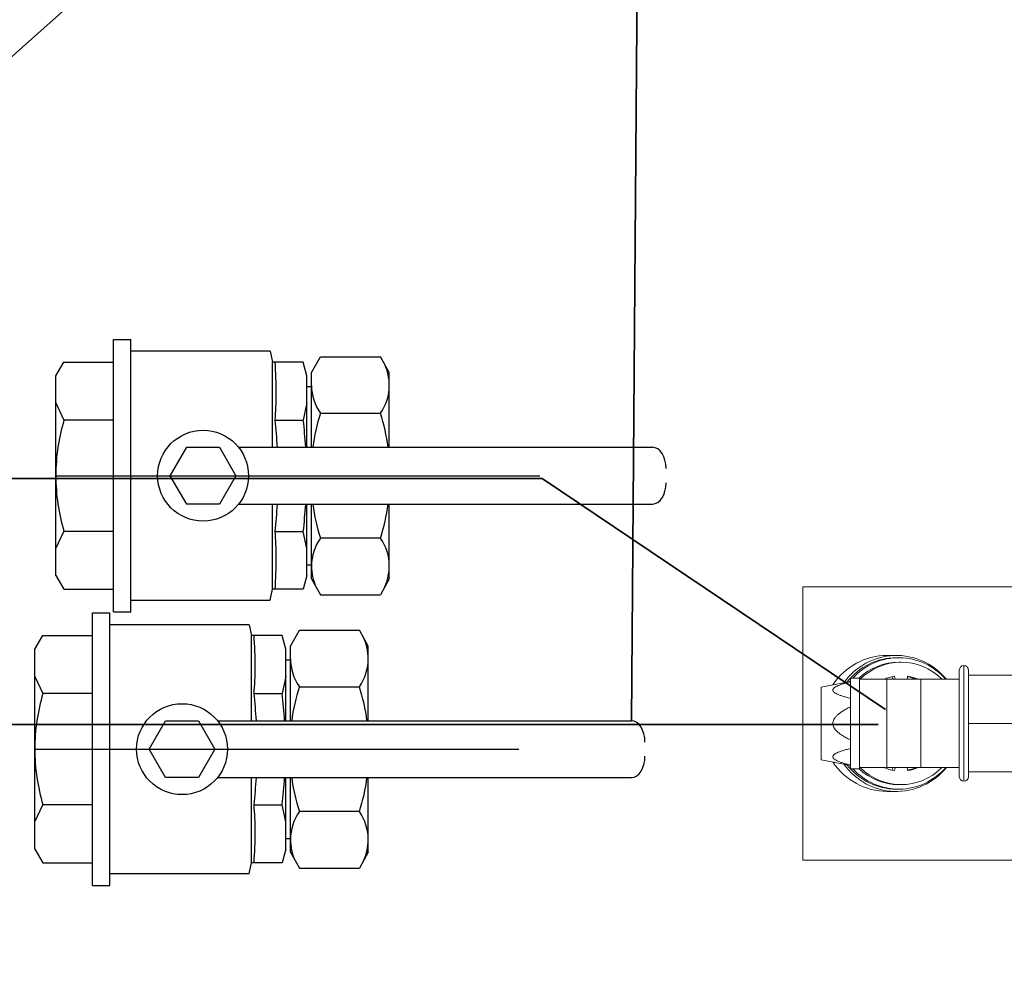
# Model space of a CAD drawing. Header units: centimetres. Extents: x -122 to 72759, y 3298 to 43172.
# Tile 168 of 243: x 30775 to 30798, y 17141 to 17163. Entities that reach past the tile are written whole.
import ezdxf
from ezdxf import colors
from ezdxf.entities.mleader import LeaderData, LeaderLine
from ezdxf.enums import TextEntityAlignment as Align
from ezdxf.lldxf.tags import DXFTag
from ezdxf.math import Vec2, Vec3

# ---------------------------------------------------------------- set-up
doc = ezdxf.new("R2010")
doc.units = ezdxf.units.CM
doc.header["$MEASUREMENT"] = 0
doc.linetypes.add('CONTINOUS', pattern=[0])
doc.layers.get('0').update_dxf_attribs({"lineweight": 5})
for name, color, linetype, lineweight in [('2DH_OBJ', 7, 'Continuous', 25), ('IS-urządzenia', 7, 'Continuous', 20), ('IS_Powrót', 5, 'DASH', 35), ('IS_Text_Odbiornikow_Therm', 7, 'Continuous', 5), ('IS_Zasilanie', 1, 'SOLID', 35), ('S_GAZ-opis', 7, 'CONTINOUS', 18)]:
    doc.layers.add(name, color=color, linetype=linetype, lineweight=lineweight)
doc.layers.add('IS_Opisy_działek_Therm', color=7, linetype='SOLID', lineweight=5, true_color=0x000000)
doc.styles.add('Arial-sanit', font='arial.ttf')
doc.styles.add('CP_ATTR', font='ROMANS.SHX')
doc.styles.add('IS_KS_wewn_opis', font='ARIALN.TTF', dxfattribs={"width": 0.8, "height": 18})
tags = doc.linetypes.add('DASH', pattern=[15, 10, -5]).pattern_tags.tags
tags[6:7] = [DXFTag(74, 4), DXFTag(75, 0), DXFTag(340, '0'), DXFTag(46, 0.0), DXFTag(50, 0.0), DXFTag(44, 0.0), DXFTag(45, 0.0)]
tags[4:5] = [DXFTag(74, 4), DXFTag(75, 0), DXFTag(340, '0'), DXFTag(46, 0.0), DXFTag(50, 0.0), DXFTag(44, 0.0), DXFTag(45, 0.0)]
tags = doc.linetypes.add('SOLID', pattern=[10, 10, 0]).pattern_tags.tags
tags[6:7] = [DXFTag(74, 4), DXFTag(75, 0), DXFTag(340, '0'), DXFTag(46, 0.0), DXFTag(50, 0.0), DXFTag(44, 0.0), DXFTag(45, 0.0)]
tags[4:5] = [DXFTag(74, 4), DXFTag(75, 0), DXFTag(340, '0'), DXFTag(46, 0.0), DXFTag(50, 0.0), DXFTag(44, 0.0), DXFTag(45, 0.0)]

# ---------------------------------------------------------------- blocks, each defined once
blk = doc.blocks.new('A$C7B9562D5')
at = {"color": 0, "linetype": 'Continuous', "lineweight": 0}
for p, q in [((73.56, 84.01), (130, 84.01)), ((73.56, 84.01), (130, 84.01)), ((130, 23.71), (130, 84.01)), ((108.34, 67.36), (108.86, 67.36)), ((108.86, 68.36), (109.37, 68.36)), ((109.37, 68.86), (111.44, 68.86)), ((93.5, 42.11), (93.5, 65.61)), ((93.5, 42.11), (93.5, 65.61)), ((94.5, 41.11), (94.5, 66.61)), ((94.5, 41.11), (94.5, 66.61)), ((95.5, 42.11), (95.5, 65.61)), ((95.5, 42.11), (95.5, 65.61)), ((78.78, 64.51), (93.5, 64.51)), ((95.5, 63.61), (104, 63.61)), ((95.5, 63.61), (104, 63.61)), ((111.5, 63.61), (104, 63.61)), ((104, 53.86), (104, 63.61)), ((111.5, 63.61), (104, 63.61)), ((104, 53.86), (104, 63.61)), ((111.5, 63.61), (117.5, 63.61)), ((111.5, 53.86), (111.5, 63.61)), ((111.5, 53.86), (111.5, 63.61)), ((111.5, 63.61), (117.5, 63.61)), ((117.5, 43.86), (117.5, 63.86)), ((117.5, 63.86), (119.5, 63.86)), ((117.5, 43.86), (117.5, 63.86)), ((117.5, 63.86), (119.5, 63.86)), ((119.5, 43.86), (119.5, 63.86)), ((119.5, 43.86), (119.5, 63.86)), ((126, 61.86), (119.5, 63.11)), ((126, 61.86), (119.5, 63.11)), ((126, 45.86), (126, 61.86)), ((126, 45.86), (126, 61.86)), ((79.5, 53.86), (93.5, 53.86)), ((79.5, 53.86), (93.5, 53.86)), ((104, 44.11), (104, 53.86)), ((111.5, 44.11), (111.5, 53.86)), ((111.5, 44.11), (111.5, 53.86)), ((126, 45.86), (119.5, 44.61)), ((126, 45.86), (119.5, 44.61)), ((95.5, 44.11), (104, 44.11)), ((95.5, 44.11), (104, 44.11)), ((111.5, 44.11), (104, 44.11)), ((111.5, 44.11), (104, 44.11)), ((111.5, 44.11), (117.5, 44.11)), ((111.5, 44.11), (117.5, 44.11)), ((117.5, 43.86), (119.5, 43.86)), ((117.5, 43.86), (119.5, 43.86)), ((78.78, 43.21), (93.5, 43.21)), ((108.34, 40.36), (108.86, 40.36)), ((108.86, 39.36), (109.37, 39.36)), ((109.37, 38.86), (111.44, 38.86)), ((73.56, 23.71), (130, 23.71)), ((73.56, 23.71), (130, 23.71))]:
    blk.add_line(p, q, dxfattribs=at)
for centre, start, end in [((94.5, 65.61), 90, 180), ((94.5, 65.61), 90, 180), ((94.5, 42.11), 270, 0), ((94.5, 42.11), 270, 0)]:
    blk.add_arc(centre, 1, start, end, dxfattribs=at)
at = {"color": 0, "linetype": 'Continuous', "lineweight": 0, "extrusion": (0, 0, -1)}
for centre, start, end in [((-94.5, 65.61), 90, 180), ((-94.5, 65.61), 90, 180), ((-94.5, 42.11), 270, 0), ((-94.5, 42.11), 270, 0)]:
    blk.add_arc(centre, 1, start, end, dxfattribs=at)
for centre, major_axis, start_param, end_param in [((109.37, 53.86), (0, 15), -0.863212, 0.930358), ((109.37, 53.86), (0, 15), -0.863212, 0.930358), ((108.86, 53.86), (0, 14.5), -0.833331, 0.809784), ((108.86, 53.86), (0, 14.5), -0.833331, 0.809784), ((109.37, 53.86), (0, 14.5), 0, 0.892306), ((109.37, 53.86), (0, 14.5), 0, 0.892306), ((111.44, 53.86), (0, 15), 0, 0.968026), ((111.44, 53.86), (0, 15), 0, 0.968026), ((108.34, 64.36), (0, 1.5), -2.094395, -1.642286), ((108.34, 64.36), (0, 1.5), -2.094395, -1.642286), ((108.34, 64.36), (0, -1.5), -1.499307, -1.047198), ((108.34, 64.36), (0, -1.5), -1.499307, -1.047198), ((108.86, 64.36), (0, -1.5), -1.439275, -1.047198), ((108.86, 64.36), (0, -1.5), -1.439275, -1.047198), ((108.86, 53.86), (0, -14.5), -2.278336, -2.259722), ((108.86, 53.86), (0, -14.5), -2.278336, -2.259722), ((109.37, 53.86), (0, -15), -0.930358, 0.863212), ((109.37, 53.86), (0, -15), -0.930358, 0.863212), ((108.86, 53.86), (0, -14.5), -0.809784, 0.833331), ((108.86, 53.86), (0, -14.5), -0.809784, 0.833331), ((108.34, 43.36), (0, 1.5), -1.499307, -1.047198), ((109.37, 53.86), (0, -14.5), -0.892306, 0), ((109.37, 53.86), (0, -14.5), -0.892306, 0), ((108.34, 43.36), (0, -1.5), -2.094395, -1.642286), ((108.86, 43.36), (0, -1.5), -2.094395, -1.702318), ((111.44, 53.86), (0, -15), -0.968026, 0), ((111.44, 53.86), (0, -15), -0.968026, 0), ((108.86, 53.86), (0, -14.5), -0.881871, -0.863256), ((108.86, 53.86), (0, -14.5), -0.881871, -0.863256)]:
    blk.add_ellipse(centre, major_axis=major_axis, ratio=0.965926, start_param=start_param, end_param=end_param, dxfattribs=at)
at = {"color": 0, "linetype": 'Continuous', "lineweight": 0}
for centre, major_axis, start_param, end_param in [((108.34, 53.86), (0, 13.5), -0.763786, 0.763786), ((108.34, 53.86), (0, 13.5), -0.763786, 0.763786), ((108.86, 53.86), (0, 13.5), -0.736624, 0), ((108.86, 53.86), (0, 13.5), -0.736624, 0), ((108.34, 53.86), (0, 10.5), 0.142979, 0.380251), ((108.34, 53.86), (0, 10.5), 0.142979, 0.380251), ((108.86, 53.86), (0, 10.5), 0.193874, 0.380251), ((108.86, 53.86), (0, 10.5), 0.193874, 0.380251), ((108.34, 53.86), (0, 10.5), -0.380251, -0.142979), ((108.34, 53.86), (0, -13.5), -0.763786, 0.763786), ((108.34, 53.86), (0, -13.5), -0.763786, 0.763786), ((108.34, 53.86), (0, -10.5), -0.380251, -0.142979), ((108.34, 53.86), (0, -10.5), -0.380251, -0.142979), ((108.86, 53.86), (0, -10.5), -0.380251, -0.193874), ((108.86, 53.86), (0, -10.5), -0.380251, -0.193874), ((108.86, 53.86), (0, -13.5), 0, 0.736624), ((108.86, 53.86), (0, -13.5), 0, 0.736624), ((108.34, 53.86), (0, -10.5), 0.142979, 0.380251), ((108.34, 53.86), (0, -10.5), 0.142979, 0.380251)]:
    blk.add_ellipse(centre, major_axis=major_axis, ratio=0.965926, start_param=start_param, end_param=end_param, dxfattribs=at)
for points in [[(119.5, 59.4), (126.98, 61.22), (119.5, 63.04)], [(119.5, 59.4), (126.98, 61.22), (119.5, 63.04)], [(119.5, 50.21), (126.98, 53.86), (119.5, 57.51)], [(119.5, 50.21), (126.98, 53.86), (119.5, 57.51)], [(119.5, 44.67), (126.98, 46.5), (119.5, 48.32)], [(119.5, 44.67), (126.98, 46.5), (119.5, 48.32)]]:
    blk.add_rational_spline(points, [1.01083423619, 1.10002549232, 1.01083423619], degree=2, dxfattribs=at)
blk = doc.blocks.new('_None')
blk = doc.blocks.new('_Closed')
at = {"color": 0, "linetype": 'ByBlock', "lineweight": -2}
for p, q in [((-1, 0.1667), (0, 0)), ((-1, 0.1667), (-1, -0.1667)), ((0, 0), (-1, -0.1667)), ((0, 0), (-1, 0))]:
    blk.add_line(p, q, dxfattribs=at)
blk = doc.blocks.new('G$CA64AE2BC')
for p, q in [((-2.376, 3.5), (-2.7, 3.306)), ((-2.7, 3.306), (-2.7, 2.127)), ((-2.376, 3.5), (2.376, 3.5)), ((-1.729, 3.5), (-1.323, 3.306)), ((-1.323, 2.127), (-1.323, 3.306)), ((0, 3.5), (0, -8)), ((1.729, 3.5), (1.323, 3.306)), ((1.323, 2.127), (1.323, 3.306)), ((2.376, 3.5), (2.7, 3.306)), ((2.7, 3.306), (2.7, 2.127)), ((-3.239, 2.127), (3.239, 2.127)), ((-3.239, 2.127), (-3.239, 1.716)), ((3.239, 2.127), (3.239, 1.716)), ((-3.239, 1.716), (3.239, 1.716)), ((-2.958, 1.716), (-2.958, -1.592)), ((2.958, -1.592), (2.958, 1.716)), ((-0.675, 0.39), (0, 0.779)), ((0, 0.779), (0.675, 0.39)), ((-0.675, -0.39), (-0.675, 0.39)), ((0.675, 0.39), (0.675, -0.39)), ((0, -0.779), (-0.675, -0.39)), ((0.675, -0.39), (0, -0.779)), ((-0.675, -0.843), (-0.675, -10.679)), ((0.675, -0.843), (0.675, -10.679)), ((-2.958, -1.592), (-2.7, -1.648)), ((2.958, -1.592), (2.7, -1.648)), ((-2.7, -2.381), (-2.7, -1.648)), ((-2.7, -1.648), (-0.675, -1.648)), ((-1.323, -1.711), (-1.323, -2.381)), ((0.675, -1.648), (2.7, -1.648)), ((1.323, -1.711), (1.323, -2.381)), ((2.7, -2.381), (2.7, -1.648)), ((-2.376, -2.464), (-2.7, -2.381)), ((-2.376, -2.464), (-0.675, -2.464)), ((-2.12, -2.464), (-2.12, -2.575)), ((-1.729, -2.464), (-1.323, -2.381)), ((0.675, -2.464), (2.376, -2.464)), ((1.729, -2.464), (1.323, -2.381)), ((2.12, -2.464), (2.12, -2.575)), ((2.376, -2.464), (2.7, -2.381)), ((-2.45, -2.575), (-2.829, -2.787)), ((-2.829, -2.787), (-2.829, -4.213)), ((-2.45, -2.575), (-0.675, -2.575)), ((-1.485, -4.213), (-1.485, -2.787)), ((0.675, -2.575), (2.45, -2.575)), ((1.485, -2.787), (1.485, -4.213)), ((2.45, -2.575), (2.829, -2.787)), ((2.829, -2.787), (2.829, -4.213)), ((-2.45, -4.425), (-2.829, -4.213)), ((-2.45, -4.425), (-0.675, -4.425)), ((0.675, -4.425), (2.45, -4.425)), ((2.45, -4.425), (2.829, -4.213))]:
    blk.add_line(p, q)
blk.add_circle((0, 0), 1.08)
for centre, major_axis, ratio, start_param, end_param in [((0.009, 1.163), (3.335, 0), 0.700858, 1.57347, 1.981618), ((-0.009, 1.163), (3.335, 0), 0.700858, 1.159975, 1.568122), ((-1.945, -1.243), (2.307, 0), 0.214533, 4.378938, 4.712393), ((-1.945, -1.243), (1.896, 0), 0.261045, -1.570792, -1.236579), ((0.204, -0.795), (3.824, 0), 0.261045, 4.301568, 4.480366), ((-0.204, -0.795), (3.824, 0), 0.261045, -1.338774, -1.159975), ((1.945, -1.243), (1.896, 0), 0.261045, 4.378172, 4.712385), ((1.945, -1.243), (2.307, 0), 0.214533, 4.712385, 5.04584), ((0.204, -1.466), (3.824, 0), 0.261045, 4.301568, 4.480366), ((-0.204, -1.466), (3.824, 0), 0.261045, -1.338774, -1.159975), ((-2.138, -3.847), (0, 1.272), 0.98529, 0.004995, 0.411526), ((-2.144, -3.791), (0, 1.216), 0.959459, -0.600118, 0), ((-0.168, -7.12), (0, 4.545), 0.959459, 0.116569, 0.306968), ((0.168, -7.12), (0, 4.545), 0.959459, -0.306968, -0.116569), ((2.144, -3.791), (0, 1.216), 0.959459, 0, 0.600118), ((-2.138, -3.153), (0, 1.272), 0.98529, 2.730067, 3.136597), ((-2.144, -3.209), (0, 1.216), 0.959459, -3.141593, -2.541474), ((-0.168, 0.12), (0, 4.545), 0.959459, 2.834625, 3.025024), ((0.168, 0.12), (0, 4.545), 0.959459, -3.025024, -2.834625), ((2.144, -3.209), (0, 1.216), 0.959459, 2.541474, 3.141593), ((2.138, -3.153), (0, 1.272), 0.98529, -3.136597, -2.730067), ((-0.169, -10.679), (0.506, 0), 0.633951, 3.141593, 4.712389), ((0.169, -10.679), (0.506, 0), 0.633951, -1.570796, 0)]:
    blk.add_ellipse(centre, major_axis=major_axis, ratio=ratio, start_param=start_param, end_param=end_param)
at = {"linetype": 'ByBlock', "style": 'CP_ATTR', "flags": 9}
for tag in ['NAME', 'GROUP', 'NUMBER', 'PRODUCER', 'ARTICLE', 'PRODUCT-TYPE', 'ORDER-NO', 'CHARACTER', 'DN', 'PN', 'TEMPERATURE', 'FLOW', 'POWER', 'VOLTAGE', 'WEIGHT', 'OTHER']:
    blk.add_attdef(tag, text='', height=0.000005, rotation=270, dxfattribs=at).set_placement((-0.003, 3.509), align=Align.MIDDLE_LEFT)
blk = doc.blocks.new('_ClosedBlank')
at = {"color": 0, "linetype": 'ByBlock', "lineweight": -2}
for p, q in [((-1, 0.1667), (0, 0)), ((-1, 0.1667), (-1, -0.1667)), ((0, 0), (-1, -0.1667))]:
    blk.add_line(p, q, dxfattribs=at)

msp = doc.modelspace()

# ---------------------------------------------------------------- linework, layer by layer
at = {"layer": 'IS_Powrót'}
msp.add_line((30795.34307, 17146.65967), (30766.34238, 17146.65967), dxfattribs=at)
msp.add_lwpolyline([(30847.07117, 17208.57917), (30847.07117, 17164.3627), (30789.61085, 17164.3627), (30789.47902, 17146.7485)], dxfattribs=at)
at = {"layer": 'IS_Zasilanie'}
for p, q in [((30787.35421, 17152.5085), (30772.82723, 17152.5085)), ((30795.51186, 17147.01928), (30787.35421, 17152.5085))]:
    msp.add_line(p, q, dxfattribs=at)

# ---------------------------------------------------------------- block references
at = {"layer": '2DH_OBJ', "rotation": 90}
for p in [(30779.29996, 17152.5735), (30778.79996, 17146.0735)]:
    msp.add_blockref('G$CA64AE2BC', p, dxfattribs=at)
at = {"layer": 'IS-urządzenia', "lineweight": 0, "xscale": 0.1077494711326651, "yscale": 0.1077494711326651, "zscale": 0.1077494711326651, "rotation": 180.0000000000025}
msp.add_blockref('A$C7B9562D5', (30807.55988, 17152.4885), dxfattribs=at)

# ---------------------------------------------------------------- leaders
at = {"layer": 'IS_Opisy_działek_Therm'}
ml = msp.add_multileader_mtext('Standard', dxfattribs=at)
ml.set_content('{\\fAgency FB|b0|i0|c0|p0;instal ogrz grzej\\P\\fArial Narrow|b0|i0|c238|p34; \\fAgency FB|b0|i0|c0|p0;22 x 1,5-\\P4745 W}', color=256, style='Arial-sanit')
ml.set_leader_properties(color=256, linetype='ByLayer', lineweight=-1)
ml.set_arrow_properties(name='CLOSED')
ml.build(insert=Vec2(0, 0))
ml.multileader.update_dxf_attribs({"text_left_attachment_type": 6, "text_right_attachment_type": 6, "arrow_head_size": 5})
ctx = ml.context
ctx.base_point, ctx.char_height, ctx.arrow_head_size, ctx.plane_origin = Vec3(30688.06869, 17002.82161), 15, 5, Vec3(31034.35756, 17143.14789)
ctx.left_attachment, ctx.right_attachment, ctx.text_align_type = 6, 6, 2
notes = []
notes.append((ctx, [(0, (1, 1, 0), (30797.71688, 17002.82161), (-1, 0), 8, [(0, [(30742.5683, 17155.04901)], 0, [])])]))
ctx.mtext.insert, ctx.mtext.width, ctx.mtext.alignment, ctx.mtext.flow_direction = Vec3(30787.71688, 17017.85985), 163.1400319, 3, 5
ml = msp.add_multileader_mtext('Standard', dxfattribs=at)
ml.set_content('{\\fAgency FB|b0|i0|c0|p0;instal c.t\\P\\fArial Narrow|b0|i0|c238|p34; \\fAgency FB|b0|i0|c0|p0;35 x 1,5-\\P27700 W}', color=256, style='Arial-sanit')
ml.set_leader_properties(color=256, linetype='ByLayer', lineweight=-1)
ml.set_arrow_properties(name='CLOSED')
ml.build(insert=Vec2(0, 0))
ml.multileader.update_dxf_attribs({"text_left_attachment_type": 6, "text_right_attachment_type": 6, "arrow_head_size": 5})
ctx = ml.context
ctx.base_point, ctx.char_height, ctx.arrow_head_size, ctx.plane_origin = Vec3(30809.43982, 17035.75531), 15, 5, Vec3(31120.4233, 17181.20996)
ctx.left_attachment, ctx.right_attachment = 6, 6
notes.append((ctx, [(0, (1, 1, 0), (30801.43982, 17035.75531), (1, 0), 8, [(0, [(30763.34969, 17154.73605)], 0, [])])]))
ctx.mtext.insert, ctx.mtext.width, ctx.mtext.flow_direction = Vec3(30811.43982, 17050.79355), 163.1400319, 5
at = {"layer": 'IS_Text_Odbiornikow_Therm', "lineweight": 5}
ml = msp.add_multileader_mtext('Standard', dxfattribs=at)
ml.set_content('{\\W1;\\fTimes New Roman|b0|i0|c0|p0;10\\P}', color=256, style='IS_KS_wewn_opis')
ml.set_leader_properties(color=256, linetype='ByLayer', lineweight=-1)
ml.set_arrow_properties(name='CLOSEDBLANK')
ml.build(insert=Vec2(0, 0))
ml.multileader.update_dxf_attribs({"text_left_attachment_type": 6, "text_right_attachment_type": 6, "dogleg_length": 5.01811, "arrow_head_size": 6.27263})
ctx = ml.context
ctx.base_point, ctx.char_height, ctx.arrow_head_size, ctx.landing_gap_size, ctx.plane_origin = Vec3(30806.41743, 17186.33347), 13, 6.27263, 1.25453, Vec3(30655.32794, 17062.42511)
ctx.left_attachment, ctx.right_attachment, ctx.text_align_type = 6, 6, 2
notes.append((ctx, [(1, (1, 1, 0), (30801.39932, 17186.33347), (1, 0), 5.01811, [(0, [(30765.71083, 17154.45646)], 0, [])])]))
ctx.mtext.insert, ctx.mtext.alignment, ctx.mtext.flow_direction = Vec3(30823.93367, 17199.55842), 3, 5
at = {"layer": 'S_GAZ-opis'}
ml = msp.add_multileader_mtext('Standard', dxfattribs=at)
ml.set_content('{\\fArial Narrow|b0|i1|c238|p34;\\H0.777778x;Szafka gazowa LPG z reduktorem II%%D\\fArial|b0|i1|c238|p34;\\P\\fArial Narrow|b0|i1|c238|p34; i zaworem głównym dn25mm\\fArial|b0|i1|c238|p34;\\P\\fArial Narrow|b0|i1|c238|p34;Dół szafki min. 0,5 m n.p.t.\\fArial|b0|i1|c238|p34;\\P\\fArial Narrow|b0|i1|c238|p34;Wymiary szafki metalowej: 400x400x200\\fCentury Gothic|b0|i1|c238|p34;\\H1.285714x;.}', color=256, style='Arial-sanit')
ml.set_leader_properties()
ml.set_arrow_properties(name='NONE')
ml.build(insert=Vec2(0, 0))
ml.multileader.update_dxf_attribs({"text_left_attachment_type": 5, "text_right_attachment_type": 5, "text_top_attachment_type": 10, "dogleg_length": 0.08, "arrow_head_size": 1080, "scale": 0.09})
ctx = ml.context
ctx.base_point, ctx.scale, ctx.char_height, ctx.arrow_head_size, ctx.landing_gap_size, ctx.plane_origin = Vec3(30942.4602, 17466.8284), 0.09, 18, 1080, 18, Vec3(32463.54614, 17274.37042)
ctx.left_attachment, ctx.right_attachment, ctx.bottom_attachment = 5, 5, 10
notes.append((ctx, [(1, (1, 1, 0), (30942.453, 17466.8284), (1, 0), 0.0072, [(0, [(30622.49734, 17417.17344)], 0, [])])]))
ctx.mtext.insert, ctx.mtext.flow_direction = Vec3(30960.4602, 17563.47917), 5
for ctx, leaders in notes:
    for number, flags, end, landing, length, lines in leaders:
        leader = LeaderData()
        leader.index, (leader.has_last_leader_line, leader.has_dogleg_vector, leader.attachment_direction) = number, flags
        leader.last_leader_point, leader.dogleg_vector, leader.dogleg_length = Vec3(end), Vec3(landing), length
        for number, points, colour, breaks in lines:
            line = LeaderLine()
            line.index, line.vertices, line.color, line.breaks = number, Vec3.list(points), colors.encode_raw_color(colour), breaks
            leader.lines.append(line)
        ctx.leaders.append(leader)

doc.saveas('drawing.dxf')
